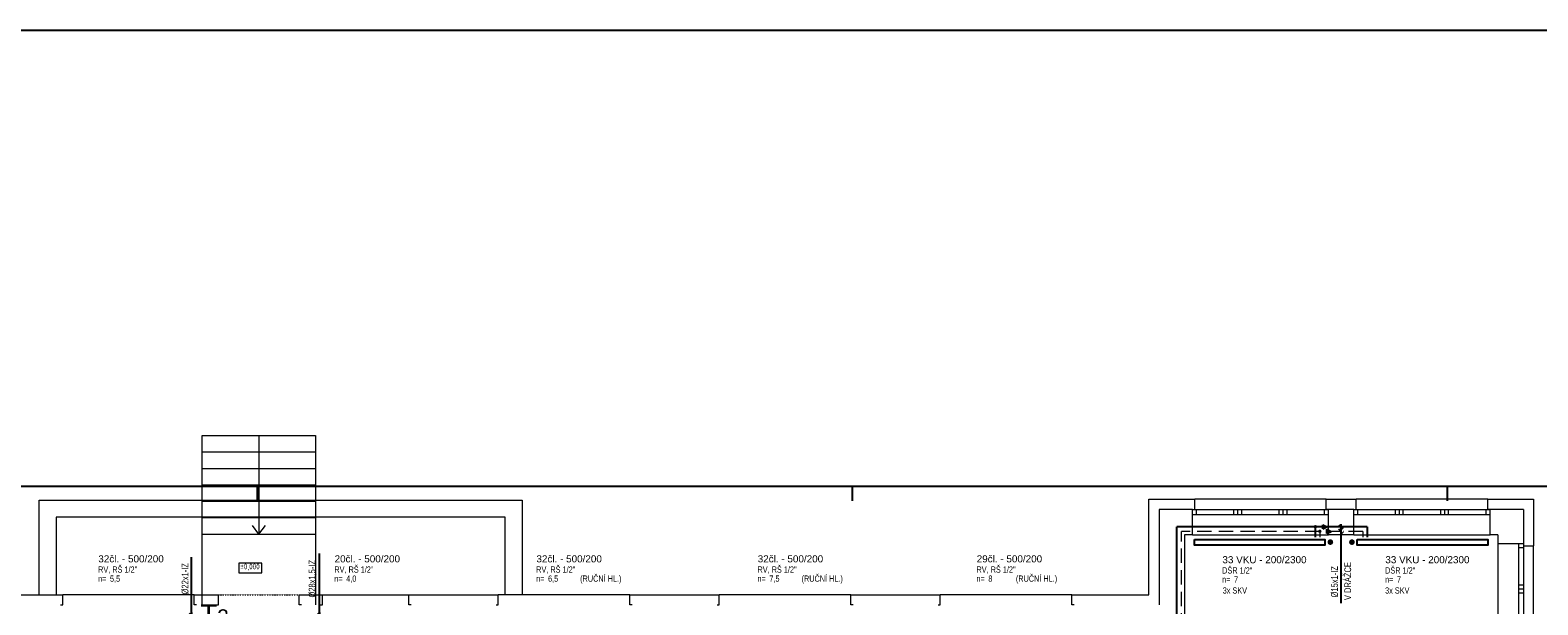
# Model space of a CAD drawing. Header units: millimetres. Extents: x 2424458 to 5109721, y -2781114 to -1335434.
# Tile 28 of 59: x 2459872 to 2486478, y -1378028 to -1367879. Entities that reach past the tile are written whole.
import ezdxf
from ezdxf.enums import TextEntityAlignment as Align

# ---------------------------------------------------------------- set-up
doc = ezdxf.new("R2010")
doc.units = ezdxf.units.MM
doc.header["$LTSCALE"] = 20
doc.header["$MEASUREMENT"] = 0
doc.linetypes.add('Cerchovana 2 tecky', pattern=[0.33, 0.15, -0.06, 0, -0.06, 0, -0.06])
doc.linetypes.add('DASHED', pattern=[19.05, 12.7, -6.35])
for name, color, linetype in [('KOTY', 2, 'Continuous'), ('OKNA + IZOLANT', 7, 'Continuous'), ('Slabá', 7, 'Continuous'), ('slepák', 8, 'Continuous'), ('TZB_TOP rozvody', 6, 'Continuous'), ('TZB_TOP tělesa', 6, 'Continuous'), ('UT', 6, 'Continuous')]:
    doc.layers.add(name, color=color, linetype=linetype)
doc.layers.add('Rámečky', color=7, linetype='Continuous', lineweight=25)
doc.layers.add('TZB TEXT', color=3, linetype='Continuous', lineweight=18)
doc.styles.add('ARIEL', font='ARIAL.TTF')
doc.styles.add('ISOCP', font='ISOCP___.TTF')
doc.styles.add('ROMAN', font='ic-romans.shx')
doc.styles.add('ROMANS', font='ic-romans.shx', dxfattribs={"width": 0.8})
doc.styles.get("Standard").update_dxf_attribs({"font": 'ic-romans.shx', "width": 0.8})
doc.dimstyles.new('M50', dxfattribs={"dimtxt": 100, "dimasz": 60, "dimexe": 50, "dimexo": 150, "dimgap": 100, "dimtad": 1, "dimdec": 0, "dimzin": 0, "dimdsep": 46, "dimtxsty": 'Standard', "dimblk1": 'OBLIQUE', "dimblk2": 'OBLIQUE', "dimsah": 1, "dimcen": 0.09, "dimdle": 50, "dimclrd": 256, "dimclre": 256, "dimclrt": 256, "dimadec": 0, "dimazin": 0, "dimtfac": 1, "dimtdec": 0, "dimtofl": 0, "dimtmove": 1, "dimatfit": 3, "dimldrblk": 'OBLIQUE', "dimfxl": 1, "dimarcsym": 0})

# ---------------------------------------------------------------- blocks, each defined once
blk = doc.blocks.new('KOMPLEXNÍ OBJEKT_8')
at = {"layer": 'OKNA + IZOLANT', "color": 138, "linetype": 'Continuous', "lineweight": 13, "true_color": 0x005050, "transparency": 33554687}
for p, q in [((-2.168, -47.157), (-2.168, -46.977)), ((-2.208, -47.157), (-2.168, -47.157))]:
    blk.add_line(p, q, dxfattribs=at)
blk = doc.blocks.new('KOMPLEXNÍ OBJEKT_9')
at = {"layer": 'OKNA + IZOLANT', "color": 138, "linetype": 'Continuous', "lineweight": 13, "true_color": 0x005050, "transparency": 33554687}
for p, q in [((0.152, -47.157), (0.152, -46.977)), ((0.192, -47.157), (0.152, -47.157))]:
    blk.add_line(p, q, dxfattribs=at)
blk = doc.blocks.new('KOMPLEXNÍ OBJEKT_10')
at = {"layer": 'OKNA + IZOLANT', "color": 138, "linetype": 'Continuous', "lineweight": 13, "true_color": 0x005050, "transparency": 33554687}
for p, q in [((5.517, -47.157), (5.517, -46.977)), ((5.477, -47.157), (5.517, -47.157))]:
    blk.add_line(p, q, dxfattribs=at)
blk = doc.blocks.new('KOMPLEXNÍ OBJEKT_11')
at = {"layer": 'OKNA + IZOLANT', "color": 138, "linetype": 'Continuous', "lineweight": 13, "true_color": 0x005050, "transparency": 33554687}
for p, q in [((7.837, -47.157), (7.837, -46.977)), ((7.877, -47.157), (7.837, -47.157))]:
    blk.add_line(p, q, dxfattribs=at)
blk = doc.blocks.new('KOMPLEXNÍ OBJEKT_12')
at = {"layer": 'OKNA + IZOLANT', "color": 138, "linetype": 'Continuous', "lineweight": 13, "true_color": 0x005050, "transparency": 33554687}
for p, q in [((9.417, -47.157), (9.417, -46.977)), ((9.377, -47.157), (9.417, -47.157))]:
    blk.add_line(p, q, dxfattribs=at)
blk = doc.blocks.new('KOMPLEXNÍ OBJEKT_13')
at = {"layer": 'OKNA + IZOLANT', "color": 138, "linetype": 'Continuous', "lineweight": 13, "true_color": 0x005050, "transparency": 33554687}
for p, q in [((11.737, -47.157), (11.737, -46.977)), ((11.777, -47.157), (11.737, -47.157))]:
    blk.add_line(p, q, dxfattribs=at)
blk = doc.blocks.new('KOMPLEXNÍ OBJEKT_14')
at = {"layer": 'OKNA + IZOLANT', "color": 138, "linetype": 'Continuous', "lineweight": 13, "true_color": 0x005050, "transparency": 33554687}
for p, q in [((2.417, -47.157), (2.417, -46.977)), ((2.377, -47.157), (2.417, -47.157))]:
    blk.add_line(p, q, dxfattribs=at)
blk = doc.blocks.new('KOMPLEXNÍ OBJEKT_15')
at = {"layer": 'OKNA + IZOLANT', "color": 138, "linetype": 'Continuous', "lineweight": 13, "true_color": 0x005050, "transparency": 33554687}
for p, q in [((13.317, -47.157), (13.317, -46.977)), ((13.277, -47.157), (13.317, -47.157))]:
    blk.add_line(p, q, dxfattribs=at)
blk = doc.blocks.new('KOMPLEXNÍ OBJEKT_16')
at = {"layer": 'OKNA + IZOLANT', "color": 138, "linetype": 'Continuous', "lineweight": 13, "true_color": 0x005050, "transparency": 33554687}
for p, q in [((15.637, -47.157), (15.637, -46.977)), ((15.677, -47.157), (15.637, -47.157))]:
    blk.add_line(p, q, dxfattribs=at)
blk = doc.blocks.new('KOMPLEXNÍ OBJEKT_17')
at = {"layer": 'OKNA + IZOLANT', "color": 138, "linetype": 'Continuous', "lineweight": 13, "true_color": 0x005050, "transparency": 33554687}
for p, q in [((17.767, -45.472), (17.807, -45.472)), ((17.807, -45.472), (17.807, -45.292))]:
    blk.add_line(p, q, dxfattribs=at)
blk = doc.blocks.new('KOMPLEXNÍ OBJEKT_18')
at = {"layer": 'OKNA + IZOLANT', "color": 138, "linetype": 'Continuous', "lineweight": 13, "true_color": 0x005050, "transparency": 33554687}
for p, q in [((20.127, -45.472), (20.127, -45.292)), ((20.167, -45.472), (20.127, -45.472))]:
    blk.add_line(p, q, dxfattribs=at)
blk = doc.blocks.new('KOMPLEXNÍ OBJEKT_19')
at = {"layer": 'OKNA + IZOLANT', "color": 138, "linetype": 'Continuous', "lineweight": 13, "true_color": 0x005050, "transparency": 33554687}
for p, q in [((20.617, -45.472), (20.657, -45.472)), ((20.657, -45.472), (20.657, -45.292))]:
    blk.add_line(p, q, dxfattribs=at)
blk = doc.blocks.new('KOMPLEXNÍ OBJEKT_20')
at = {"layer": 'OKNA + IZOLANT', "color": 138, "linetype": 'Continuous', "lineweight": 13, "true_color": 0x005050, "transparency": 33554687}
for p, q in [((22.977, -45.472), (22.977, -45.292)), ((23.017, -45.472), (22.977, -45.472))]:
    blk.add_line(p, q, dxfattribs=at)
blk = doc.blocks.new('KOMPLEXNÍ OBJEKT_21')
at = {"layer": 'OKNA + IZOLANT', "color": 138, "linetype": 'Continuous', "lineweight": 13, "true_color": 0x005050, "transparency": 33554687}
for p, q in [((23.607, -46.072), (23.607, -46.112)), ((23.607, -46.112), (23.787, -46.112))]:
    blk.add_line(p, q, dxfattribs=at)
blk = doc.blocks.new('KOMPLEXNÍ OBJEKT_61')
at = {"layer": 'OKNA + IZOLANT', "color": 138, "linetype": 'Continuous', "lineweight": 13, "true_color": 0x005050, "transparency": 33554687}
for p, q in [((2.002, -47.157), (2.002, -46.977)), ((2.042, -47.157), (2.002, -47.157))]:
    blk.add_line(p, q, dxfattribs=at)
blk = doc.blocks.new('KOMPLEXNÍ OBJEKT_62')
at = {"layer": 'OKNA + IZOLANT', "color": 138, "linetype": 'Continuous', "lineweight": 13, "true_color": 0x005050, "transparency": 33554687}
for p, q in [((0.582, -47.157), (0.582, -46.977)), ((0.542, -47.157), (0.582, -47.157))]:
    blk.add_line(p, q, dxfattribs=at)
blk = doc.blocks.new('KOMPLEXNÍ OBJEKT_63')
at = {"layer": 'OKNA + IZOLANT', "color": 138, "linetype": 'Continuous', "lineweight": 13, "true_color": 0x005050, "transparency": 33554687}
for p, q in [((3.937, -47.157), (3.937, -46.977)), ((3.977, -47.157), (3.937, -47.157))]:
    blk.add_line(p, q, dxfattribs=at)
blk = doc.blocks.new('*U726', base_point=(52500, 0))
at = {"layer": 'Rámečky', "linetype": 'Continuous'}
for p, q in [((52500, 14850), (0, 14850)), ((21000, 14850), (21000, 14600)), ((31500, 14850), (31500, 14600)), ((42000, 14850), (42000, 14600))]:
    blk.add_line(p, q, dxfattribs=at)
blk = doc.blocks.new('_OBLIQUE')
at = {"color": 0, "linetype": 'ByBlock'}
blk.add_line((-0.5, -0.5), (0.5, 0.5), dxfattribs=at)
blk = doc.blocks.new('*D850')
at = {"layer": 'Defpoints', "color": 0}
for p in [(2482996, -1376730), (2482998, -1376650), (2483001, -1376730)]:
    blk.add_point(p, dxfattribs=at)
at = {"layer": 'KOTY', "linetype": 'Continuous', "lineweight": -2}
for p, q in [((2483001, -1376600), (2483001, -1376780)), ((2483001, -1376730), (2483001, -1378000)), ((2483046, -1376730), (2483051, -1376730)), ((2483048, -1376650), (2483051, -1376650))]:
    blk.add_line(p, q, dxfattribs=at)
at = {"layer": 'KOTY', "lineweight": -2, "xscale": 75, "yscale": 75, "zscale": 75}
for p, rotation in [((2483001, -1376650), 270), ((2483001, -1376730), 90)]:
    blk.add_blockref('_OBLIQUE', p, dxfattribs=dict(at, rotation=rotation))
at = {"layer": 'KOTY', "lineweight": -3, "insert": (2482891, -1377620), "char_height": 120, "attachment_point": 5, "rotation": 90, "style": 'ROMANS'}
blk.add_mtext('%%c15x1-IZ', dxfattribs=at)
blk = doc.blocks.new('*U408', base_point=(16995, 17726))
at = {"linetype": 'ByBlock', "ltscale": 20}
blk.add_hatch(color=0, dxfattribs=at).paths.add_polyline_path([(16995, 17688), (17070, 17726), (16995, 17763)])
at = {"color": 0, "linetype": 'ByBlock', "lineweight": -2, "ltscale": 20}
for p, q in [((16995, 17688), (16995, 17763)), ((16995, 17763), (17070, 17726)), ((16995, 17688), (17070, 17726))]:
    blk.add_line(p, q, dxfattribs=at)
blk = doc.blocks.new('B')
at = {"layer": 'TZB_TOP rozvody', "lineweight": -3, "ltscale": 200}
blk.add_hatch(color=3, dxfattribs=at).paths.add_polyline_path([(32, 2, 1), (-29, 2, 1)])
blk.add_hatch(color=3, dxfattribs=at).paths.add_polyline_path([(32, 2, 1), (-29, 2, 1)])
blk = doc.blocks.new('*D873')
at = {"layer": 'Defpoints', "color": 0}
for p in [(2462712, -1378293), (2462714, -1378213), (2462717, -1378293)]:
    blk.add_point(p, dxfattribs=at)
at = {"layer": 'KOTY', "linetype": 'Continuous', "lineweight": -2}
for p, q in [((2462717, -1378213), (2462717, -1377188)), ((2462717, -1378163), (2462717, -1378343)), ((2462762, -1378293), (2462767, -1378293)), ((2462764, -1378213), (2462767, -1378213))]:
    blk.add_line(p, q, dxfattribs=at)
at = {"layer": 'KOTY', "lineweight": -2, "xscale": 75, "yscale": 75, "zscale": 75}
for p, rotation in [((2462717, -1378213), 270), ((2462717, -1378293), 90)]:
    blk.add_blockref('_OBLIQUE', p, dxfattribs=dict(at, rotation=rotation))
at = {"layer": 'KOTY', "lineweight": -3, "insert": (2462607, -1377567), "char_height": 120, "attachment_point": 5, "rotation": 90, "style": 'ROMANS'}
blk.add_mtext('%%c22x1-IZ', dxfattribs=at)
blk = doc.blocks.new('*D874')
at = {"layer": 'Defpoints', "color": 0}
for p in [(2464973, -1378293), (2464975, -1378213), (2464979, -1378293)]:
    blk.add_point(p, dxfattribs=at)
at = {"layer": 'KOTY', "linetype": 'Continuous', "lineweight": -2}
for p, q in [((2464979, -1378213), (2464979, -1377119)), ((2464979, -1378163), (2464979, -1378343)), ((2465023, -1378293), (2465029, -1378293)), ((2465025, -1378213), (2465029, -1378213))]:
    blk.add_line(p, q, dxfattribs=at)
at = {"layer": 'KOTY', "lineweight": -2, "xscale": 75, "yscale": 75, "zscale": 75}
for p, rotation in [((2464979, -1378213), 270), ((2464979, -1378293), 90)]:
    blk.add_blockref('_OBLIQUE', p, dxfattribs=dict(at, rotation=rotation))
at = {"layer": 'KOTY', "lineweight": -3, "insert": (2464858, -1377567), "char_height": 120, "attachment_point": 5, "rotation": 90, "style": 'ROMANS'}
blk.add_mtext('%%c28x1,5-IZ', dxfattribs=at)

msp = doc.modelspace()

# ---------------------------------------------------------------- hatches: boundary and pattern name
at = {"layer": 'TZB_TOP tělesa', "lineweight": -3, "ltscale": 200}
for points in [[(2482866, -1376920, 1), (2482766, -1376920, 1)], [(2482866, -1376920, 1), (2482766, -1376920, 1)], [(2483246.4, -1376920, 1), (2483146.4, -1376920, 1)], [(2483246.4, -1376920, 1), (2483146.4, -1376920, 1)]]:
    msp.add_hatch(color=3, dxfattribs=at).paths.add_polyline_path(points)

# ---------------------------------------------------------------- linework, layer by layer
at = {"layer": 'Slabá', "color": 1, "ltscale": 400}
msp.add_lwpolyline([(2424458.3, -1367879.2), (2522255.6, -1367879.2), (2522255.6, -1449259.6), (2424458.3, -1449259.6)], close=True, dxfattribs=at)
at = {"layer": 'slepák', "linetype": 'Continuous', "lineweight": 13, "transparency": 33554687}
for p, q in [((2462908.3, -1375037.9), (2464908.3, -1375037.9)), ((2462908.3, -1378027.9), (2462908.3, -1375037.9)), ((2463908.3, -1375037.9), (2463908.3, -1376777.9)), ((2464908.3, -1375037.9), (2464908.3, -1378027.9)), ((2462908.3, -1375327.9), (2464908.3, -1375327.9)), ((2462908.3, -1375617.9), (2464908.3, -1375617.9)), ((2462908.3, -1375907.9), (2464908.3, -1375907.9)), ((2460033.3, -1376177.9), (2468553.3, -1376177.9)), ((2460033.3, -1377847.9), (2460033.3, -1376177.9)), ((2462908.3, -1376197.9), (2464908.3, -1376197.9)), ((2468553.3, -1376177.9), (2468553.3, -1377847.9)), ((2479613.3, -1377847.9), (2479613.3, -1376162.9)), ((2479613.3, -1376162.9), (2480423.3, -1376162.9)), ((2482743.3, -1376162.9), (2480423.3, -1376162.9)), ((2482743.3, -1376162.9), (2483273.3, -1376162.9)), ((2485593.3, -1376162.9), (2483273.3, -1376162.9)), ((2485593.3, -1376162.9), (2486403.3, -1376162.9)), ((2486403.3, -1376162.9), (2486403.3, -1376982.9)), ((2468253.3, -1376477.9), (2460333.3, -1376477.9)), ((2460333.3, -1376477.9), (2460333.3, -1377847.9)), ((2462908.3, -1376487.9), (2464908.3, -1376487.9)), ((2468253.3, -1377847.9), (2468253.3, -1376477.9)), ((2479793.3, -1376342.9), (2479793.3, -1378027.9)), ((2480383.3, -1376342.9), (2479793.3, -1376342.9)), ((2480383.3, -1376342.9), (2482783.3, -1376342.9)), ((2480383.3, -1376792.9), (2480383.3, -1376342.9)), ((2480383.3, -1376432.9), (2482783.3, -1376432.9)), ((2480453.3, -1376432.9), (2480453.3, -1376342.9)), ((2481113.3, -1376432.9), (2481113.3, -1376342.9)), ((2481183.3, -1376432.9), (2481183.3, -1376342.9)), ((2481253.3, -1376432.9), (2481253.3, -1376342.9)), ((2481913.3, -1376432.9), (2481913.3, -1376342.9)), ((2481983.3, -1376432.9), (2481983.3, -1376342.9)), ((2482053.3, -1376432.9), (2482053.3, -1376342.9)), ((2482713.3, -1376432.9), (2482713.3, -1376342.9)), ((2482783.3, -1376792.9), (2482783.3, -1376342.9)), ((2483233.3, -1376342.9), (2482783.3, -1376342.9)), ((2483233.3, -1376342.9), (2485633.3, -1376342.9)), ((2483233.3, -1376792.9), (2483233.3, -1376342.9)), ((2483233.3, -1376432.9), (2485633.3, -1376432.9)), ((2483303.3, -1376432.9), (2483303.3, -1376342.9)), ((2483963.3, -1376432.9), (2483963.3, -1376342.9)), ((2484033.3, -1376432.9), (2484033.3, -1376342.9)), ((2484103.3, -1376432.9), (2484103.3, -1376342.9)), ((2484763.3, -1376432.9), (2484763.3, -1376342.9)), ((2484833.3, -1376432.9), (2484833.3, -1376342.9)), ((2484903.3, -1376432.9), (2484903.3, -1376342.9)), ((2485563.3, -1376432.9), (2485563.3, -1376342.9)), ((2486223.3, -1376342.9), (2485633.3, -1376342.9)), ((2485633.3, -1376792.9), (2485633.3, -1376342.9)), ((2486223.3, -1376342.9), (2486223.3, -1376942.9)), ((2462908.3, -1376777.9), (2464908.3, -1376777.9)), ((2463908.3, -1376777.9), (2463793.9, -1376626.8)), ((2463908.3, -1376777.9), (2464022.6, -1376626.8)), ((2480243.3, -1376792.9), (2480243.3, -1383437.9)), ((2480383.3, -1376792.9), (2480243.3, -1376792.9)), ((2480383.3, -1376792.9), (2482783.3, -1376792.9)), ((2483233.3, -1376792.9), (2482783.3, -1376792.9)), ((2483233.3, -1376792.9), (2485633.3, -1376792.9)), ((2485773.3, -1376792.9), (2485633.3, -1376792.9)), ((2485773.3, -1376792.9), (2485773.3, -1376942.9)), ((2485773.3, -1376942.9), (2486223.3, -1376942.9)), ((2485773.3, -1376942.9), (2485773.3, -1379342.9)), ((2486133.3, -1376942.9), (2486133.3, -1379342.9)), ((2486133.3, -1377012.9), (2486223.3, -1377012.9)), ((2486223.3, -1376942.9), (2486223.3, -1379342.9)), ((2486403.3, -1379302.9), (2486403.3, -1376982.9)), ((2458868.3, -1377847.9), (2460448.3, -1377847.9)), ((2462768.3, -1377847.9), (2460448.3, -1377847.9)), ((2462768.3, -1377847.9), (2463198.3, -1377847.9)), ((2464618.3, -1377847.9), (2465033.3, -1377847.9)), ((2465033.3, -1377847.9), (2466553.3, -1377847.9)), ((2466553.3, -1377847.9), (2468133.3, -1377847.9)), ((2470453.3, -1377847.9), (2468133.3, -1377847.9)), ((2470453.3, -1377847.9), (2472033.3, -1377847.9)), ((2474353.3, -1377847.9), (2472033.3, -1377847.9)), ((2474353.3, -1377847.9), (2475933.3, -1377847.9)), ((2478253.3, -1377847.9), (2475933.3, -1377847.9)), ((2478253.3, -1377847.9), (2479613.3, -1377847.9)), ((2486133.3, -1377672.9), (2486223.3, -1377672.9)), ((2486133.3, -1377742.9), (2486223.3, -1377742.9)), ((2486133.3, -1377812.9), (2486223.3, -1377812.9))]:
    msp.add_line(p, q, dxfattribs=at)
at = {"layer": 'slepák', "linetype": 'Cerchovana 2 tecky', "lineweight": 13, "transparency": 33554687}
msp.add_line((2463198.3, -1377847.9), (2464618.3, -1377847.9), dxfattribs=at)
at = {"layer": 'slepák', "linetype": 'Continuous', "lineweight": 13, "transparency": 33554687}
msp.add_lwpolyline([(2463551.9, -1377460.2), (2463959.5, -1377460.2), (2463959.5, -1377293.5), (2463551.9, -1377293.5), (2463551.9, -1377460.2)], dxfattribs=at)
at = {"layer": 'TZB_TOP rozvody', "lineweight": -3, "ltscale": 20}
for p, q in [((2480107.5, -1378350.4), (2480107.6, -1376650.3)), ((2483467.5, -1376650.1), (2480107.6, -1376650.3)), ((2482549.1, -1376650.1), (2482549.1, -1376831.4)), ((2483467.5, -1376650.1), (2483467.5, -1376831.4))]:
    msp.add_line(p, q, dxfattribs=at)
at = {"layer": 'TZB_TOP rozvody', "linetype": 'DASHED', "lineweight": 9}
for p, q in [((2480187.5, -1378430.4), (2480187.6, -1376730.3)), ((2483387.5, -1376730.1), (2480187.6, -1376730.3)), ((2482629, -1376730.1), (2482629, -1376831.4)), ((2483387.5, -1376730.1), (2483387.5, -1376831.4))]:
    msp.add_line(p, q, dxfattribs=at)
at = {"layer": 'TZB_TOP tělesa', "color": 6, "lineweight": -3}
for points in [[(2480417.1, -1376872.9), (2482717.1, -1376873), (2482717.1, -1376973), (2480417.1, -1376972.9)], [(2483292.1, -1376872.9), (2485592.1, -1376873), (2485592.1, -1376973), (2483292.1, -1376972.9)]]:
    msp.add_lwpolyline(points, close=True, dxfattribs=at)

# ---------------------------------------------------------------- block references
at = {"layer": 'slepák', "linetype": 'Continuous', "lineweight": 13, "transparency": 33554687}
msp.add_blockref('*U726', (2495376.9, -1390788.3), dxfattribs=at)
at = {"layer": 'slepák', "linetype": 'Continuous', "lineweight": 13, "transparency": 33554687, "xscale": 1000, "yscale": 1000, "zscale": 1000}
for name in ['KOMPLEXNÍ OBJEKT_17', 'KOMPLEXNÍ OBJEKT_18', 'KOMPLEXNÍ OBJEKT_19', 'KOMPLEXNÍ OBJEKT_20', 'KOMPLEXNÍ OBJEKT_21', 'KOMPLEXNÍ OBJEKT_8', 'KOMPLEXNÍ OBJEKT_9', 'KOMPLEXNÍ OBJEKT_62', 'KOMPLEXNÍ OBJEKT_61', 'KOMPLEXNÍ OBJEKT_14', 'KOMPLEXNÍ OBJEKT_63', 'KOMPLEXNÍ OBJEKT_10', 'KOMPLEXNÍ OBJEKT_11', 'KOMPLEXNÍ OBJEKT_12', 'KOMPLEXNÍ OBJEKT_13', 'KOMPLEXNÍ OBJEKT_15', 'KOMPLEXNÍ OBJEKT_16']:
    msp.add_blockref(name, (2462616.1, -1330871.2), dxfattribs=at)
at = {"layer": 'TZB_TOP rozvody', "color": 3, "lineweight": -3, "ltscale": 200, "rotation": 359.9985149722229}
for p in [(2482680.5, -1376650.1), (2482754, -1376730.1)]:
    msp.add_blockref('*U408', p, dxfattribs=at)
at = {"layer": 'UT', "lineweight": -3}
for p in [(2482549.1, -1376650.1), (2482629, -1376730.1)]:
    msp.add_blockref('B', p, dxfattribs=at)

# ---------------------------------------------------------------- texts
at = {"layer": 'KOTY', "lineweight": -3, "insert": (2483123.2, -1377608.4), "char_height": 120, "width": 748.571, "attachment_point": 5, "rotation": 90, "style": 'ROMANS'}
msp.add_mtext('V DRÁŽCE', dxfattribs=at)
at = {"layer": 'slepák', "linetype": 'Continuous', "lineweight": 13, "transparency": 33554687, "insert": (2463580.8, -1377423.5), "char_height": 100, "width": 419.949, "attachment_point": 7, "style": 'ISOCP'}
msp.add_mtext('\\W0.82;\\fISOCP|i0|b1|c0|p0;±0,000', dxfattribs=at)
at = {"layer": 'TZB TEXT', "style": 'ARIEL'}
for s, p in [('32čl. - 500/200', (2461074.9, -1377315.2)), ('20čl. - 500/200', (2465244.2, -1377315.2)), ('32čl. - 500/200', (2468805.8, -1377315.2)), ('32čl. - 500/200', (2472711, -1377315.2)), ('29čl. - 500/200', (2476575.4, -1377315.2)), ('33 VKU - 200/2300', (2480911.3, -1377330.5)), ('33 VKU - 200/2300', (2483786.2, -1377330.5))]:
    msp.add_text(s, height=125, dxfattribs=at).set_placement(p, align=Align.BOTTOM_LEFT)
at = {"layer": 'TZB TEXT', "style": 'ROMAN', "width": 0.7}
for s, p in [('RV, RŠ 1/2"', (2461071.2, -1377492.4)), ('RV, RŠ 1/2"', (2465240.5, -1377492.4)), ('RV, RŠ 1/2"', (2468802.1, -1377492.4)), ('RV, RŠ 1/2"', (2472707.3, -1377492.4)), ('RV, RŠ 1/2"', (2476571.7, -1377492.4)), ('DŠR 1/2"', (2480907.6, -1377507.7)), ('DŠR 1/2"', (2483782.5, -1377507.7)), ('n=', (2461070, -1377652.3)), ('5,5', (2461280.4, -1377652.3)), ('n=', (2465239.3, -1377652.3)), ('4,0', (2465449.7, -1377652.3)), ('n=', (2468800.9, -1377652.3)), ('6,5', (2469011.3, -1377652.3)), ('(RUČNÍ HL.)', (2469577, -1377652.3)), ('n=', (2472706.1, -1377652.3)), ('7,5', (2472916.5, -1377652.3)), ('(RUČNÍ HL.)', (2473484.7, -1377652.3)), ('n=', (2476570.5, -1377652.3)), ('8', (2476780.9, -1377652.3)), ('(RUČNÍ HL.)', (2477266.2, -1377652.3)), ('n=', (2480906.4, -1377667.6)), ('7', (2481116.8, -1377667.6)), ('n=', (2483781.3, -1377667.6)), ('7', (2483991.7, -1377667.6)), ('3x SKV', (2480916.4, -1377861.6)), ('3x SKV', (2483782.5, -1377861.6))]:
    msp.add_text(s, height=110, dxfattribs=at).set_placement(p, align=Align.BOTTOM_LEFT)
at = {"layer": 'TZB TEXT', "insert": (2462873.5, -1378019.5), "char_height": 350, "width": 565.2, "attachment_point": 1, "style": 'ARIEL'}
msp.add_mtext('{\\fArial|b0|i0|c238|p34;T\\H0.75x;2}', dxfattribs=at)

# ---------------------------------------------------------------- dimensions: what is measured, and where the dimension line sits
at = {"layer": 'KOTY', "linetype": 'Continuous', "lineweight": -3}
for base, p1, p2, text, picture, middle in [((2483001.3, -1376730.1), (2482997.8, -1376650.1), (2482995.6, -1376730.1), '%%c15x1-IZ', '*D850', (2483001.3, -1377620.4)), ((2462717.3, -1378293.1), (2462713.9, -1378213.1), (2462711.6, -1378293.1), '%%c22x1-IZ', '*D873', (2462717.3, -1377567.1)), ((2464978.9, -1378293.1), (2464975.5, -1378213.1), (2464973.2, -1378293.1), '%%c28x1,5-IZ', '*D874', (2464978.9, -1377567.1))]:
    dim = msp.add_linear_dim(base=base, p1=p1, p2=p2, angle=270, text=text, dimstyle='M50', override={"dimscale": 1, "dimtxt": 120, "dimasz": 75, "dimexe": 50, "dimexo": 50, "dimgap": 50, "dimtxsty": 'ROMANS'}, dxfattribs=at)
    dim.commit()
    dim.dimension.update_dxf_attribs({"geometry": picture, "text_midpoint": middle, "dimtype": 160})

doc.saveas('drawing.dxf')
